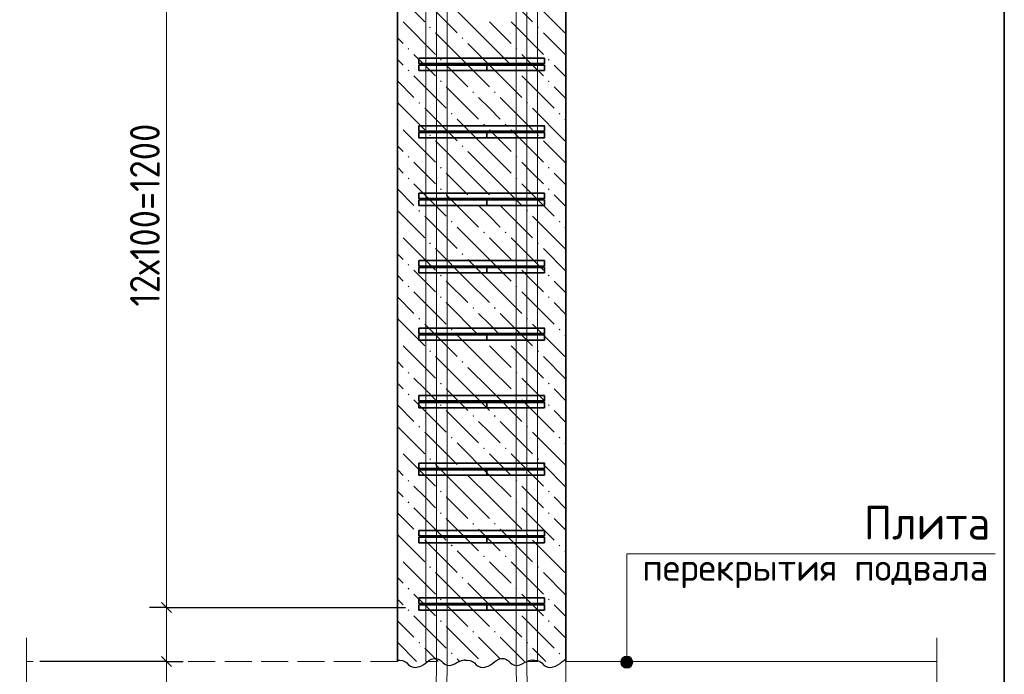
# Model space of a CAD drawing. Header units: millimetres. Extents: x 0 to 42000, y 0 to 29700.
# Tile 3 of 30: x 5191 to 12491, y 6036 to 10888. Entities that reach past the tile are written whole.
import ezdxf

# ---------------------------------------------------------------- set-up
doc = ezdxf.new("R2010")
doc.units = ezdxf.units.MM
doc.linetypes.add('______2', pattern=[270, 200, -70])
for name, color, linetype, lineweight in [('S1 Продольная арматура', 52, 'Continuous', 25), ('Standard', 7, 'Continuous', 25), ('ЖБ Перекрытие верхний уровень', 7, 'Continuous', 18), ('Позиционная метка диаметр_ шаг', 7, 'Continuous', 13), ('Позиционная метка линия выноска', 7, 'Continuous', 13), ('Примечания', 7, 'Continuous', 13), ('Стена фоновая арматура Х1', 52, 'Continuous', 25), ('Хомут', 52, 'Continuous', 25)]:
    doc.layers.add(name, color=color, linetype=linetype, lineweight=lineweight)
doc.layers.add('ЖБ Пилон', color=7, linetype='______2', lineweight=13, true_color=0xa0a0a0)
doc.styles.add('ISOCPEUR', font='txt')

msp = doc.modelspace()

# ---------------------------------------------------------------- hatches: boundary and pattern name
at = {"layer": 'ЖБ Пилон', "linetype": 'Continuous', "lineweight": 18, "transparency": 33554687}
for points in [[(8227.5, 10830.8), (8234, 10837.3), (8240.5, 10830.8), (8234, 10824.3)], [(9027.5, 10830.8), (9034, 10837.3), (9040.5, 10830.8), (9034, 10824.3)], [(8467.5, 10750.8), (8474, 10757.3), (8480.5, 10750.8), (8474, 10744.3)], [(8067.5, 10670.8), (8074, 10677.3), (8080.5, 10670.8), (8074, 10664.3)], [(8867.5, 10670.8), (8874, 10677.3), (8880.5, 10670.8), (8874, 10664.3)], [(8307.5, 10590.8), (8314, 10597.3), (8320.5, 10590.8), (8314, 10584.3)], [(9107.5, 10590.8), (9114, 10597.3), (9120.5, 10590.8), (9114, 10584.3)], [(8067.5, 10510.8), (8074, 10517.3), (8080.5, 10510.8), (8074, 10504.3)], [(8867.5, 10510.8), (8874, 10517.3), (8880.5, 10510.8), (8874, 10504.3)], [(8307.5, 10430.8), (8314, 10437.3), (8320.5, 10430.8), (8314, 10424.3)], [(9107.5, 10430.8), (9114, 10437.3), (9120.5, 10430.8), (9114, 10424.3)], [(8547.5, 10350.8), (8554, 10357.3), (8560.5, 10350.8), (8554, 10344.3)], [(8707.5, 10350.8), (8714, 10357.3), (8720.5, 10350.8), (8714, 10344.3)], [(8147.5, 10270.8), (8154, 10277.3), (8160.5, 10270.8), (8154, 10264.3)], [(8947.5, 10270.8), (8954, 10277.3), (8960.5, 10270.8), (8954, 10264.3)], [(8387.5, 10190.8), (8394, 10197.3), (8400.5, 10190.8), (8394, 10184.3)], [(9187.5, 10190.8), (9194, 10197.3), (9200.5, 10190.8), (9194, 10184.3)], [(7991.3, 10114.6), (7994, 10117.3), (8000.5, 10110.8), (7994, 10104.3), (7991.3, 10107)], [(8627.5, 10110.8), (8634, 10117.3), (8640.5, 10110.8), (8634, 10104.3)], [(8787.5, 10110.8), (8794, 10117.3), (8800.5, 10110.8), (8794, 10104.3)], [(8227.5, 10030.8), (8234, 10037.3), (8240.5, 10030.8), (8234, 10024.3)], [(9027.5, 10030.8), (9034, 10037.3), (9040.5, 10030.8), (9034, 10024.3)], [(8467.5, 9950.8), (8474, 9957.3), (8480.5, 9950.8), (8474, 9944.3)], [(8067.5, 9870.8), (8074, 9877.3), (8080.5, 9870.8), (8074, 9864.3)], [(8867.5, 9870.8), (8874, 9877.3), (8880.5, 9870.8), (8874, 9864.3)], [(8307.5, 9790.8), (8314, 9797.3), (8320.5, 9790.8), (8314, 9784.3)], [(9107.5, 9790.8), (9114, 9797.3), (9120.5, 9790.8), (9114, 9784.3)], [(8067.5, 9710.8), (8074, 9717.3), (8080.5, 9710.8), (8074, 9704.3)], [(8867.5, 9710.8), (8874, 9717.3), (8880.5, 9710.8), (8874, 9704.3)], [(8307.5, 9630.8), (8314, 9637.3), (8320.5, 9630.8), (8314, 9624.3)], [(9107.5, 9630.8), (9114, 9637.3), (9120.5, 9630.8), (9114, 9624.3)], [(8547.5, 9550.8), (8554, 9557.3), (8560.5, 9550.8), (8554, 9544.3)], [(8707.5, 9550.8), (8714, 9557.3), (8720.5, 9550.8), (8714, 9544.3)], [(8147.5, 9470.8), (8154, 9477.3), (8160.5, 9470.8), (8154, 9464.3)], [(8947.5, 9470.8), (8954, 9477.3), (8960.5, 9470.8), (8954, 9464.3)], [(8387.5, 9390.8), (8394, 9397.3), (8400.5, 9390.8), (8394, 9384.3)], [(9187.5, 9390.8), (9194, 9397.3), (9200.5, 9390.8), (9194, 9384.3)], [(7991.3, 9314.6), (7994, 9317.3), (8000.5, 9310.8), (7994, 9304.3), (7991.3, 9307)], [(8627.5, 9310.8), (8634, 9317.3), (8640.5, 9310.8), (8634, 9304.3)], [(8787.5, 9310.8), (8794, 9317.3), (8800.5, 9310.8), (8794, 9304.3)], [(8227.5, 9230.8), (8234, 9237.3), (8240.5, 9230.8), (8234, 9224.3)], [(9027.5, 9230.8), (9034, 9237.3), (9040.5, 9230.8), (9034, 9224.3)], [(8467.5, 9150.8), (8474, 9157.3), (8480.5, 9150.8), (8474, 9144.3)], [(8067.5, 9070.8), (8074, 9077.3), (8080.5, 9070.8), (8074, 9064.3)], [(8867.5, 9070.8), (8874, 9077.3), (8880.5, 9070.8), (8874, 9064.3)], [(8307.5, 8990.8), (8314, 8997.3), (8320.5, 8990.8), (8314, 8984.3)], [(9107.5, 8990.8), (9114, 8997.3), (9120.5, 8990.8), (9114, 8984.3)], [(8067.5, 8910.8), (8074, 8917.3), (8080.5, 8910.8), (8074, 8904.3)], [(8867.5, 8910.8), (8874, 8917.3), (8880.5, 8910.8), (8874, 8904.3)], [(8307.5, 8830.8), (8314, 8837.3), (8320.5, 8830.8), (8314, 8824.3)], [(9107.5, 8830.8), (9114, 8837.3), (9120.5, 8830.8), (9114, 8824.3)], [(8547.5, 8750.8), (8554, 8757.3), (8560.5, 8750.8), (8554, 8744.3)], [(8707.5, 8750.8), (8714, 8757.3), (8720.5, 8750.8), (8714, 8744.3)], [(8147.5, 8670.8), (8154, 8677.3), (8160.5, 8670.8), (8154, 8664.3)], [(8947.5, 8670.8), (8954, 8677.3), (8960.5, 8670.8), (8954, 8664.3)], [(8387.5, 8590.8), (8394, 8597.3), (8400.5, 8590.8), (8394, 8584.3)], [(9187.5, 8590.8), (9194, 8597.3), (9200.5, 8590.8), (9194, 8584.3)], [(7991.3, 8514.6), (7994, 8517.3), (8000.5, 8510.8), (7994, 8504.3), (7991.3, 8507)], [(8627.5, 8510.8), (8634, 8517.3), (8640.5, 8510.8), (8634, 8504.3)], [(8787.5, 8510.8), (8794, 8517.3), (8800.5, 8510.8), (8794, 8504.3)], [(8227.5, 8430.8), (8234, 8437.3), (8240.5, 8430.8), (8234, 8424.3)], [(9027.5, 8430.8), (9034, 8437.3), (9040.5, 8430.8), (9034, 8424.3)], [(8467.5, 8350.8), (8474, 8357.3), (8480.5, 8350.8), (8474, 8344.3)], [(8067.5, 8270.8), (8074, 8277.3), (8080.5, 8270.8), (8074, 8264.3)], [(8867.5, 8270.8), (8874, 8277.3), (8880.5, 8270.8), (8874, 8264.3)], [(8307.5, 8190.8), (8314, 8197.3), (8320.5, 8190.8), (8314, 8184.3)], [(9107.5, 8190.8), (9114, 8197.3), (9120.5, 8190.8), (9114, 8184.3)], [(8067.5, 8110.8), (8074, 8117.3), (8080.5, 8110.8), (8074, 8104.3)], [(8867.5, 8110.8), (8874, 8117.3), (8880.5, 8110.8), (8874, 8104.3)], [(8307.5, 8030.8), (8314, 8037.3), (8320.5, 8030.8), (8314, 8024.3)], [(9107.5, 8030.8), (9114, 8037.3), (9120.5, 8030.8), (9114, 8024.3)], [(8547.5, 7950.8), (8554, 7957.3), (8560.5, 7950.8), (8554, 7944.3)], [(8707.5, 7950.8), (8714, 7957.3), (8720.5, 7950.8), (8714, 7944.3)], [(8147.5, 7870.8), (8154, 7877.3), (8160.5, 7870.8), (8154, 7864.3)], [(8947.5, 7870.8), (8954, 7877.3), (8960.5, 7870.8), (8954, 7864.3)], [(8387.5, 7790.8), (8394, 7797.3), (8400.5, 7790.8), (8394, 7784.3)], [(9187.5, 7790.8), (9194, 7797.3), (9200.5, 7790.8), (9194, 7784.3)], [(7991.3, 7714.6), (7994, 7717.3), (8000.5, 7710.8), (7994, 7704.3), (7991.3, 7707)], [(8627.5, 7710.8), (8634, 7717.3), (8640.5, 7710.8), (8634, 7704.3)], [(8787.5, 7710.8), (8794, 7717.3), (8800.5, 7710.8), (8794, 7704.3)], [(8227.5, 7630.8), (8234, 7637.3), (8240.5, 7630.8), (8234, 7624.3)], [(9027.5, 7630.8), (9034, 7637.3), (9040.5, 7630.8), (9034, 7624.3)], [(8467.5, 7550.8), (8474, 7557.3), (8480.5, 7550.8), (8474, 7544.3)], [(8067.5, 7470.8), (8074, 7477.3), (8080.5, 7470.8), (8074, 7464.3)], [(8867.5, 7470.8), (8874, 7477.3), (8880.5, 7470.8), (8874, 7464.3)], [(8307.5, 7390.8), (8314, 7397.3), (8320.5, 7390.8), (8314, 7384.3)], [(9107.5, 7390.8), (9114, 7397.3), (9120.5, 7390.8), (9114, 7384.3)], [(8067.5, 7310.8), (8074, 7317.3), (8080.5, 7310.8), (8074, 7304.3)], [(8867.5, 7310.8), (8874, 7317.3), (8880.5, 7310.8), (8874, 7304.3)], [(8307.5, 7230.8), (8314, 7237.3), (8320.5, 7230.8), (8314, 7224.3)], [(9107.5, 7230.8), (9114, 7237.3), (9120.5, 7230.8), (9114, 7224.3)], [(8547.5, 7150.8), (8554, 7157.3), (8560.5, 7150.8), (8554, 7144.3)], [(8707.5, 7150.8), (8714, 7157.3), (8720.5, 7150.8), (8714, 7144.3)], [(8147.5, 7070.8), (8154, 7077.3), (8160.5, 7070.8), (8154, 7064.3)], [(8947.5, 7070.8), (8954, 7077.3), (8960.5, 7070.8), (8954, 7064.3)], [(8387.5, 6990.8), (8394, 6997.3), (8400.5, 6990.8), (8394, 6984.3)], [(9187.5, 6990.8), (9194, 6997.3), (9200.5, 6990.8), (9194, 6984.3)], [(7991.3, 6914.6), (7994, 6917.3), (8000.5, 6910.8), (7994, 6904.3), (7991.3, 6907)], [(8627.5, 6910.8), (8634, 6917.3), (8640.5, 6910.8), (8634, 6904.3)], [(8787.5, 6910.8), (8794, 6917.3), (8800.5, 6910.8), (8794, 6904.3)], [(8227.5, 6830.8), (8234, 6837.3), (8240.5, 6830.8), (8234, 6824.3)], [(9027.5, 6830.8), (9034, 6837.3), (9040.5, 6830.8), (9034, 6824.3)], [(8467.5, 6750.8), (8474, 6757.3), (8480.5, 6750.8), (8474, 6744.3)], [(8067.5, 6670.8), (8074, 6677.3), (8080.5, 6670.8), (8074, 6664.3)], [(8867.5, 6670.8), (8874, 6677.3), (8880.5, 6670.8), (8874, 6664.3)], [(8307.5, 6590.8), (8314, 6597.3), (8320.5, 6590.8), (8314, 6584.3)], [(9107.5, 6590.8), (9114, 6597.3), (9120.5, 6590.8), (9114, 6584.3)], [(8067.5, 6510.8), (8074, 6517.3), (8080.5, 6510.8), (8074, 6504.3)], [(8867.5, 6510.8), (8874, 6517.3), (8880.5, 6510.8), (8874, 6504.3)], [(8307.5, 6430.8), (8314, 6437.3), (8320.5, 6430.8), (8314, 6424.3)], [(9107.5, 6430.8), (9114, 6437.3), (9120.5, 6430.8), (9114, 6424.3)], [(8547.5, 6350.8), (8554, 6357.3), (8560.5, 6350.8), (8554, 6344.3)], [(8707.5, 6350.8), (8714, 6357.3), (8720.5, 6350.8), (8714, 6344.3)], [(8147.5, 6270.8), (8154, 6277.3), (8160.5, 6270.8), (8154, 6264.3)], [(8947.5, 6270.8), (8954, 6277.3), (8960.5, 6270.8), (8954, 6264.3)], [(8387.5, 6190.8), (8394, 6197.3), (8400.5, 6190.8), (8394, 6184.3)], [(9187.5, 6190.8), (9194, 6197.3), (9200.5, 6190.8), (9194, 6184.3)]]:
    msp.add_hatch(color=7, dxfattribs=at).paths.add_polyline_path(points, flags=16)
at = {"layer": 'Позиционная метка линия выноска', "linetype": 'Continuous', "lineweight": 13, "transparency": 33554687}
for points in [[(9647, 6126.8), (9737, 6126.8), (9730.7, 6149.3)], [(9647, 6126.8), (9730.7, 6149.3), (9653.3, 6149.3)], [(9653.3, 6149.3), (9730.7, 6149.3), (9714.5, 6165.5)], [(9653.3, 6149.3), (9714.5, 6165.5), (9669.5, 6165.5)], [(9669.5, 6165.5), (9714.5, 6165.5), (9692, 6171.8)], [(9653.3, 6104.3), (9737, 6126.8), (9647, 6126.8)], [(9653.3, 6104.3), (9730.7, 6104.3), (9737, 6126.8)], [(9669.5, 6088.1), (9730.7, 6104.3), (9653.3, 6104.3)], [(9669.5, 6088.1), (9714.5, 6088.1), (9730.7, 6104.3)], [(9714.5, 6088.1), (9669.5, 6088.1), (9692, 6081.8)]]:
    msp.add_hatch(color=7, dxfattribs=at).paths.add_polyline_path(points)

# ---------------------------------------------------------------- linework, layer by layer
at = {"layer": 'S1 Продольная арматура', "color": 7, "linetype": 'Continuous', "lineweight": 18, "transparency": 33554687}
for points in [[(8951.3, 6131.8), (8951.3, 24456.8), (8946.1, 24494.4), (8933.5, 24532.5), (8914, 24567.4), (8890.3, 24595.7), (8861.9, 24619.5), (8827, 24639), (8788.9, 24651.5), (8751.3, 24656.8), (5451.3, 24656.8), (5451.3, 24736.8), (8756.9, 24736.8), (8807.1, 24729.8), (8859.4, 24712.6), (8907.5, 24685.6), (8947.1, 24652.5), (8980.2, 24612.9), (9007.1, 24564.8), (9024.3, 24512.6), (9031.3, 24462.4), (9031.3, 6131.8), (8951.3, 6131.8)], [(8951.3, 6131.8), (8951.3, 24456.8), (8946.1, 24494.4), (8933.5, 24532.5), (8914, 24567.4), (8890.3, 24595.7), (8861.9, 24619.5), (8827, 24639), (8788.9, 24651.5), (8751.3, 24656.8), (5451.3, 24656.8), (5451.3, 24736.8), (8756.9, 24736.8), (8807.1, 24729.8), (8859.4, 24712.6), (8907.5, 24685.6), (8947.1, 24652.5), (8980.2, 24612.9), (9007.1, 24564.8), (9024.3, 24512.6), (9031.3, 24462.4), (9031.3, 6131.8), (8951.3, 6131.8)], [(8951.3, 6131.8), (8951.3, 24456.8), (8946.1, 24494.4), (8933.5, 24532.5), (8914, 24567.4), (8890.3, 24595.7), (8861.9, 24619.5), (8827, 24639), (8788.9, 24651.5), (8751.3, 24656.8), (5451.3, 24656.8), (5451.3, 24736.8), (8756.9, 24736.8), (8807.1, 24729.8), (8859.4, 24712.6), (8907.5, 24685.6), (8947.1, 24652.5), (8980.2, 24612.9), (9007.1, 24564.8), (9024.3, 24512.6), (9031.3, 24462.4), (9031.3, 6131.8), (8951.3, 6131.8)], [(8951.3, 6131.8), (8951.3, 24456.8), (8946.1, 24494.4), (8933.5, 24532.5), (8914, 24567.4), (8890.3, 24595.7), (8861.9, 24619.5), (8827, 24639), (8788.9, 24651.5), (8751.3, 24656.8), (5451.3, 24656.8), (5451.3, 24736.8), (8756.9, 24736.8), (8807.1, 24729.8), (8859.4, 24712.6), (8907.5, 24685.6), (8947.1, 24652.5), (8980.2, 24612.9), (9007.1, 24564.8), (9024.3, 24512.6), (9031.3, 24462.4), (9031.3, 6131.8), (8951.3, 6131.8)], [(8201.3, 6131.8), (8201.3, 24462.4), (8208.3, 24512.6), (8225.5, 24564.8), (8252.5, 24612.9), (8285.6, 24652.5), (8325.2, 24685.6), (8373.3, 24712.6), (8425.5, 24729.8), (8475.7, 24736.8), (11781.3, 24736.8), (11781.3, 24656.8), (8481.3, 24656.8), (8443.7, 24651.5), (8405.6, 24639), (8370.7, 24619.5), (8342.3, 24595.7), (8318.6, 24567.4), (8299.1, 24532.5), (8286.5, 24494.4), (8281.3, 24456.8), (8281.3, 6131.8), (8201.3, 6131.8)], [(8201.3, 6131.8), (8201.3, 24462.4), (8208.3, 24512.6), (8225.5, 24564.8), (8252.5, 24612.9), (8285.6, 24652.5), (8325.2, 24685.6), (8373.3, 24712.6), (8425.5, 24729.8), (8475.7, 24736.8), (11781.3, 24736.8), (11781.3, 24656.8), (8481.3, 24656.8), (8443.7, 24651.5), (8405.6, 24639), (8370.7, 24619.5), (8342.3, 24595.7), (8318.6, 24567.4), (8299.1, 24532.5), (8286.5, 24494.4), (8281.3, 24456.8), (8281.3, 6131.8), (8201.3, 6131.8)], [(8201.3, 6131.8), (8201.3, 24462.4), (8208.3, 24512.6), (8225.5, 24564.8), (8252.5, 24612.9), (8285.6, 24652.5), (8325.2, 24685.6), (8373.3, 24712.6), (8425.5, 24729.8), (8475.7, 24736.8), (11781.3, 24736.8), (11781.3, 24656.8), (8481.3, 24656.8), (8443.7, 24651.5), (8405.6, 24639), (8370.7, 24619.5), (8342.3, 24595.7), (8318.6, 24567.4), (8299.1, 24532.5), (8286.5, 24494.4), (8281.3, 24456.8), (8281.3, 6131.8), (8201.3, 6131.8)], [(8201.3, 6131.8), (8201.3, 24462.4), (8208.3, 24512.6), (8225.5, 24564.8), (8252.5, 24612.9), (8285.6, 24652.5), (8325.2, 24685.6), (8373.3, 24712.6), (8425.5, 24729.8), (8475.7, 24736.8), (11781.3, 24736.8), (11781.3, 24656.8), (8481.3, 24656.8), (8443.7, 24651.5), (8405.6, 24639), (8370.7, 24619.5), (8342.3, 24595.7), (8318.6, 24567.4), (8299.1, 24532.5), (8286.5, 24494.4), (8281.3, 24456.8), (8281.3, 6131.8), (8201.3, 6131.8)]]:
    msp.add_lwpolyline(points, dxfattribs=at)
at = {"layer": 'Standard', "color": 7, "linetype": 'Continuous', "lineweight": 13, "transparency": 33554687}
for p, q in [((6279.4, 6531.8), (6279.4, 12531.8)), ((6279.4, 6131.8), (6279.4, 6531.8)), ((6279.4, 6131.8), (6279.4, 6056.8))]:
    msp.add_line(p, q, dxfattribs=at)
at = {"layer": 'Standard', "color": 7, "linetype": 'Continuous', "lineweight": -3, "transparency": 33554687}
for p, q in [((6279.4, 6531.8), (6154.4, 6531.8)), ((6279.4, 6531.8), (6404.4, 6531.8)), ((6279.4, 6131.8), (6154.4, 6131.8)), ((6279.4, 6131.8), (6404.4, 6131.8))]:
    msp.add_line(p, q, dxfattribs=at)
at = {"layer": 'Standard', "color": 7, "linetype": 'Continuous', "lineweight": 25, "transparency": 33554687}
for p, q in [((6316.9, 6494.3), (6241.9, 6569.3)), ((6316.9, 6094.3), (6241.9, 6169.3))]:
    msp.add_line(p, q, dxfattribs=at)
at = {"layer": 'Standard', "color": 7, "linetype": 'Continuous', "lineweight": 18, "transparency": 33554687}
msp.add_line((11991.3, 6131.8), (9241.3, 6131.8), dxfattribs=at)
at = {"layer": 'Standard', "color": 254, "linetype": 'Continuous', "lineweight": 35, "true_color": 0xc4c4ff, "transparency": 33554687}
msp.add_lwpolyline([(4741.3, 2631.8), (12491.3, 2631.8), (12491.3, 25531.8), (4741.3, 25531.8), (4741.3, 2631.8)], dxfattribs=at)
at = {"layer": 'Standard', "color": 7, "linetype": 'Continuous', "lineweight": -3, "transparency": 33554687}
for points in [[(6279.4, 6531.8), (6850.9, 6531.8), (6850.9, 6531.8), (8051.3, 6531.8)], [(6279.4, 6131.8), (6262.4, 6131.8), (6262.4, 6131.8), (6262.4, 6131.8), (6262.4, 6131.8), (6262.4, 6131.8), (6262.4, 6131.8), (6262.4, 6131.8), (6262.4, 6131.8), (5341.3, 6131.8)]]:
    msp.add_lwpolyline(points, dxfattribs=at)
at = {"layer": 'ЖБ Перекрытие верхний уровень', "color": 7, "linetype": '______2', "lineweight": 18, "transparency": 33554687}
for p, q in [((7991.3, 6131.8), (5241.3, 6131.8)), ((9241.3, 5131.8), (9241.3, 6131.8))]:
    msp.add_line(p, q, dxfattribs=at)
at = {"layer": 'ЖБ Пилон', "color": 7, "linetype": 'Continuous', "lineweight": 35, "transparency": 33554687}
for p, q in [((7991.3, 24031.8), (7991.3, 6131.8)), ((9241.3, 6131.8), (9241.3, 24031.8))]:
    msp.add_line(p, q, dxfattribs=at)
at = {"layer": 'ЖБ Пилон', "color": 9, "linetype": 'Continuous', "lineweight": 18, "true_color": 0xc7c7c7, "transparency": 33554687}
for p, q in [((8754, 11110.8), (8994, 10870.8)), ((7991.3, 11073.5), (8194, 10870.8)), ((8194, 11030.8), (8434, 10790.8)), ((8994, 11030.8), (9234, 10790.8)), ((8674, 10710.8), (8434, 10950.8)), ((8034, 10870.8), (8274, 10630.8)), ((8674, 10870.8), (8834, 10710.8)), ((8834, 10870.8), (9074, 10630.8)), ((7991.3, 10753.5), (8034, 10710.8)), ((8514, 10550.8), (8274, 10790.8)), ((9241.3, 10623.5), (9074, 10790.8)), ((8514, 10710.8), (8674, 10550.8)), ((8674, 10710.8), (8834, 10550.8)), ((7991.3, 10593.5), (8034, 10550.8)), ((8194, 10550.8), (8114, 10630.8)), ((8994, 10550.8), (8914, 10630.8)), ((8274, 10470.8), (8194, 10550.8)), ((8354, 10550.8), (8514, 10390.8)), ((8514, 10550.8), (8674, 10390.8)), ((8674, 10550.8), (8914, 10310.8)), ((9074, 10470.8), (8994, 10550.8)), ((9154, 10550.8), (9241.3, 10463.5)), ((8114, 10470.8), (8354, 10230.8)), ((8914, 10470.8), (9154, 10230.8)), ((7991.3, 10433.5), (8114, 10310.8)), ((8354, 10390.8), (8594, 10150.8)), ((9154, 10390.8), (9241.3, 10303.5)), ((8674, 10230.8), (8594, 10310.8)), ((8754, 10310.8), (8994, 10070.8)), ((7991.3, 10273.5), (8194, 10070.8)), ((8194, 10230.8), (8434, 9990.8)), ((8754, 10150.8), (8674, 10230.8)), ((8994, 10230.8), (9234, 9990.8)), ((8674, 9910.8), (8434, 10150.8)), ((9241.3, 10143.5), (9234, 10150.8)), ((8034, 10070.8), (8274, 9830.8)), ((8674, 10070.8), (8834, 9910.8)), ((8834, 10070.8), (9074, 9830.8)), ((7991.3, 9953.5), (8034, 9910.8)), ((8514, 9750.8), (8274, 9990.8)), ((9241.3, 9823.5), (9074, 9990.8)), ((8514, 9910.8), (8674, 9750.8)), ((8674, 9910.8), (8834, 9750.8)), ((7991.3, 9793.5), (8034, 9750.8)), ((8194, 9750.8), (8114, 9830.8)), ((8994, 9750.8), (8914, 9830.8)), ((8274, 9670.8), (8194, 9750.8)), ((8354, 9750.8), (8514, 9590.8)), ((8514, 9750.8), (8674, 9590.8)), ((8674, 9750.8), (8914, 9510.8)), ((9074, 9670.8), (8994, 9750.8)), ((9154, 9750.8), (9241.3, 9663.5)), ((8114, 9670.8), (8354, 9430.8)), ((8914, 9670.8), (9154, 9430.8)), ((7991.3, 9633.5), (8114, 9510.8)), ((8354, 9590.8), (8594, 9350.8)), ((9154, 9590.8), (9241.3, 9503.5)), ((8674, 9430.8), (8594, 9510.8)), ((8754, 9510.8), (8994, 9270.8)), ((7991.3, 9473.5), (8194, 9270.8)), ((8194, 9430.8), (8434, 9190.8)), ((8754, 9350.8), (8674, 9430.8)), ((8994, 9430.8), (9234, 9190.8)), ((8674, 9110.8), (8434, 9350.8)), ((9241.3, 9343.5), (9234, 9350.8)), ((8034, 9270.8), (8274, 9030.8)), ((8674, 9270.8), (8834, 9110.8)), ((8834, 9270.8), (9074, 9030.8)), ((7991.3, 9153.5), (8034, 9110.8)), ((8514, 8950.8), (8274, 9190.8)), ((9241.3, 9023.5), (9074, 9190.8)), ((8514, 9110.8), (8674, 8950.8)), ((8674, 9110.8), (8834, 8950.8)), ((7991.3, 8993.5), (8034, 8950.8)), ((8194, 8950.8), (8114, 9030.8)), ((8994, 8950.8), (8914, 9030.8)), ((8274, 8870.8), (8194, 8950.8)), ((8354, 8950.8), (8514, 8790.8)), ((8514, 8950.8), (8674, 8790.8)), ((8674, 8950.8), (8914, 8710.8)), ((9074, 8870.8), (8994, 8950.8)), ((9154, 8950.8), (9241.3, 8863.5)), ((7991.3, 8833.5), (8114, 8710.8)), ((8114, 8870.8), (8354, 8630.8)), ((8914, 8870.8), (9154, 8630.8)), ((8354, 8790.8), (8594, 8550.8)), ((9154, 8790.8), (9241.3, 8703.5)), ((8674, 8630.8), (8594, 8710.8)), ((8754, 8710.8), (8994, 8470.8)), ((7991.3, 8673.5), (8194, 8470.8)), ((8194, 8630.8), (8434, 8390.8)), ((8754, 8550.8), (8674, 8630.8)), ((8994, 8630.8), (9234, 8390.8)), ((8674, 8310.8), (8434, 8550.8)), ((9241.3, 8543.5), (9234, 8550.8)), ((8034, 8470.8), (8274, 8230.8)), ((8674, 8470.8), (8834, 8310.8)), ((8834, 8470.8), (9074, 8230.8)), ((7991.3, 8353.5), (8034, 8310.8)), ((8514, 8150.8), (8274, 8390.8)), ((9241.3, 8223.5), (9074, 8390.8)), ((8514, 8310.8), (8674, 8150.8)), ((8674, 8310.8), (8834, 8150.8)), ((7991.3, 8193.5), (8034, 8150.8)), ((8194, 8150.8), (8114, 8230.8)), ((8994, 8150.8), (8914, 8230.8)), ((8274, 8070.8), (8194, 8150.8)), ((8354, 8150.8), (8514, 7990.8)), ((8514, 8150.8), (8674, 7990.8)), ((8674, 8150.8), (8914, 7910.8)), ((9074, 8070.8), (8994, 8150.8)), ((9154, 8150.8), (9241.3, 8063.5)), ((7991.3, 8033.5), (8114, 7910.8)), ((8114, 8070.8), (8354, 7830.8)), ((8914, 8070.8), (9154, 7830.8)), ((8354, 7990.8), (8594, 7750.8)), ((9154, 7990.8), (9241.3, 7903.5)), ((8674, 7830.8), (8594, 7910.8)), ((8754, 7910.8), (8994, 7670.8)), ((7991.3, 7873.5), (8194, 7670.8)), ((8194, 7830.8), (8434, 7590.8)), ((8754, 7750.8), (8674, 7830.8)), ((8994, 7830.8), (9234, 7590.8)), ((8674, 7510.8), (8434, 7750.8)), ((9241.3, 7743.5), (9234, 7750.8)), ((8034, 7670.8), (8274, 7430.8)), ((8674, 7670.8), (8834, 7510.8)), ((8834, 7670.8), (9074, 7430.8)), ((7991.3, 7553.5), (8034, 7510.8)), ((8514, 7350.8), (8274, 7590.8)), ((9241.3, 7423.5), (9074, 7590.8)), ((8514, 7510.8), (8674, 7350.8)), ((8674, 7510.8), (8834, 7350.8)), ((7991.3, 7393.5), (8034, 7350.8)), ((8194, 7350.8), (8114, 7430.8)), ((8994, 7350.8), (8914, 7430.8)), ((8274, 7270.8), (8194, 7350.8)), ((8354, 7350.8), (8514, 7190.8)), ((8514, 7350.8), (8674, 7190.8)), ((8674, 7350.8), (8914, 7110.8)), ((9074, 7270.8), (8994, 7350.8)), ((9154, 7350.8), (9241.3, 7263.5)), ((7991.3, 7233.5), (8114, 7110.8)), ((8114, 7270.8), (8354, 7030.8)), ((8914, 7270.8), (9154, 7030.8)), ((8354, 7190.8), (8594, 6950.8)), ((9154, 7190.8), (9241.3, 7103.5)), ((8674, 7030.8), (8594, 7110.8)), ((8754, 7110.8), (8994, 6870.8)), ((7991.3, 7073.5), (8194, 6870.8)), ((8194, 7030.8), (8434, 6790.8)), ((8754, 6950.8), (8674, 7030.8)), ((8994, 7030.8), (9234, 6790.8)), ((8674, 6710.8), (8434, 6950.8)), ((9241.3, 6943.5), (9234, 6950.8)), ((8034, 6870.8), (8274, 6630.8)), ((8674, 6870.8), (8834, 6710.8)), ((8834, 6870.8), (9074, 6630.8)), ((8514, 6550.8), (8274, 6790.8)), ((9241.3, 6623.5), (9074, 6790.8)), ((7991.3, 6753.5), (8034, 6710.8)), ((8514, 6710.8), (8674, 6550.8)), ((8674, 6710.8), (8834, 6550.8)), ((7991.3, 6593.5), (8034, 6550.8)), ((8194, 6550.8), (8114, 6630.8)), ((8994, 6550.8), (8914, 6630.8)), ((8274, 6470.8), (8194, 6550.8)), ((8354, 6550.8), (8514, 6390.8)), ((8514, 6550.8), (8674, 6390.8)), ((8674, 6550.8), (8914, 6310.8)), ((9074, 6470.8), (8994, 6550.8)), ((9154, 6550.8), (9241.3, 6463.5)), ((7991.3, 6433.5), (8114, 6310.8)), ((8114, 6470.8), (8354, 6230.8)), ((8914, 6470.8), (9154, 6230.8)), ((8354, 6390.8), (8594, 6150.8)), ((9154, 6390.8), (9241.3, 6303.5)), ((8674, 6230.8), (8594, 6310.8)), ((8754, 6310.8), (8933, 6131.8)), ((7991.3, 6273.5), (8133, 6131.8)), ((8194, 6230.8), (8293, 6131.8)), ((8754, 6150.8), (8674, 6230.8)), ((8994, 6230.8), (9093, 6131.8)), ((8453, 6131.8), (8434, 6150.8)), ((9241.3, 6143.5), (9234, 6150.8))]:
    msp.add_line(p, q, dxfattribs=at)
at = {"layer": 'Позиционная метка линия выноска', "color": 7, "linetype": 'Continuous', "lineweight": 13, "transparency": 33554687}
for p, q in [((9692, 6171.8), (9692, 6171.8)), ((9647, 6126.8), (9647, 6126.8)), ((9692, 6081.8), (9692, 6081.8)), ((9737, 6126.8), (9737, 6126.8))]:
    msp.add_line(p, q, dxfattribs=at)
msp.add_lwpolyline([(9692, 6126.8), (9692, 6929.6), (12424.3, 6929.6)], dxfattribs=at)
msp.add_circle((9692, 6126.8), 45, dxfattribs=at)
at = {"layer": 'Примечания', "color": 7, "linetype": 'Continuous', "lineweight": 13, "transparency": 33554687}
for p, q in [((5241.3, 6306.8), (5241.3, 5672.3)), ((11991.3, 6306.8), (11991.3, 5178.8)), ((6279.4, 6131.8), (6279.4, 5731.8))]:
    msp.add_line(p, q, dxfattribs=at)
at = {"layer": 'Примечания', "color": 7, "linetype": 'Continuous', "lineweight": 25, "transparency": 33554687}
for points in [[(7991.3, 6140.5), (8009.8, 6140.8), (8029.8, 6137.9), (8047.8, 6131.3), (8062.3, 6120.4), (8074.8, 6107.4), (8089.3, 6096.5), (8107.8, 6089.9), (8127.3, 6086.1), (8146.8, 6090.4), (8164.8, 6097.4), (8182.3, 6105.5), (8197.3, 6116.2), (8211.3, 6127.7), (8225.3, 6139.1), (8242.3, 6148.1), (8261.3, 6152.9), (8281.3, 6152.2), (8300.8, 6146.9), (8315.3, 6136.2), (8328.3, 6123.7), (8342.3, 6112.3), (8359.3, 6103.8), (8379.3, 6101.9), (8398.8, 6106.7), (8416.3, 6114.3), (8433.3, 6122.8), (8450.8, 6131), (8467.8, 6139.1), (8487.3, 6142.9), (8491.3, 6143.3)], [(8491.3, 6140.5), (8509.8, 6140.8), (8529.8, 6137.9), (8547.8, 6131.3), (8562.3, 6120.4), (8574.8, 6107.4), (8589.3, 6096.5), (8607.8, 6089.9), (8627.3, 6086.1), (8646.8, 6090.4), (8664.8, 6097.4), (8682.3, 6105.5), (8697.3, 6116.2), (8711.3, 6127.7), (8725.3, 6139.1), (8742.3, 6148.1), (8761.3, 6152.9), (8781.3, 6152.2), (8800.8, 6146.9), (8815.3, 6136.2), (8828.3, 6123.7), (8842.3, 6112.3), (8859.3, 6103.8), (8879.3, 6101.9), (8898.8, 6106.7), (8916.3, 6114.3), (8933.3, 6122.8), (8950.8, 6131), (8967.8, 6139.1), (8987.3, 6142.9), (8991.3, 6143.3)], [(8991.3, 6140.5), (9009.8, 6140.8), (9029.8, 6137.9), (9047.8, 6131.3), (9062.3, 6120.4), (9074.8, 6107.4), (9089.3, 6096.5), (9107.8, 6089.9), (9127.3, 6086.1), (9146.8, 6090.4), (9164.8, 6097.4), (9182.3, 6105.5), (9197.3, 6116.2), (9211.3, 6127.7), (9225.3, 6139.1), (9241.3, 6147.6)]]:
    msp.add_lwpolyline(points, dxfattribs=at)
at = {"layer": 'Стена фоновая арматура Х1', "color": 7, "linetype": 'Continuous', "lineweight": 18, "transparency": 33554687}
for points in [[(8201.3, 3091.8), (8201.3, 4132.9), (8281.3, 6054.9), (8281.3, 12781.8), (8361.3, 12781.8), (8361.3, 6053.3), (8281.3, 4131.2), (8281.3, 3091.8), (8201.3, 3091.8)], [(8201.3, 3091.8), (8201.3, 4132.9), (8281.3, 6054.9), (8281.3, 12781.8), (8361.3, 12781.8), (8361.3, 6053.3), (8281.3, 4131.2), (8281.3, 3091.8), (8201.3, 3091.8)], [(8201.3, 3091.8), (8201.3, 4132.9), (8281.3, 6054.9), (8281.3, 12781.8), (8361.3, 12781.8), (8361.3, 6053.3), (8281.3, 4131.2), (8281.3, 3091.8), (8201.3, 3091.8)], [(8201.3, 3091.8), (8201.3, 4132.9), (8281.3, 6054.9), (8281.3, 12781.8), (8361.3, 12781.8), (8361.3, 6053.3), (8281.3, 4131.2), (8281.3, 3091.8), (8201.3, 3091.8)], [(8951.3, 3091.8), (8951.3, 4131.2), (8871.3, 6053.3), (8871.3, 12781.8), (8951.3, 12781.8), (8951.3, 6054.9), (9031.3, 4132.9), (9031.3, 3091.8), (8951.3, 3091.8)], [(8951.3, 3091.8), (8951.3, 4131.2), (8871.3, 6053.3), (8871.3, 12781.8), (8951.3, 12781.8), (8951.3, 6054.9), (9031.3, 4132.9), (9031.3, 3091.8), (8951.3, 3091.8)], [(8951.3, 3091.8), (8951.3, 4131.2), (8871.3, 6053.3), (8871.3, 12781.8), (8951.3, 12781.8), (8951.3, 6054.9), (9031.3, 4132.9), (9031.3, 3091.8), (8951.3, 3091.8)], [(8951.3, 3091.8), (8951.3, 4131.2), (8871.3, 6053.3), (8871.3, 12781.8), (8951.3, 12781.8), (8951.3, 6054.9), (9031.3, 4132.9), (9031.3, 3091.8), (8951.3, 3091.8)]]:
    msp.add_lwpolyline(points, dxfattribs=at)
at = {"layer": 'Хомут', "color": 7, "linetype": 'Continuous', "lineweight": 35, "transparency": 33554687}
for points in [[(8151.3, 10601.8), (9081.3, 10601.8), (9081.3, 10561.8), (8151.3, 10561.8), (8151.3, 10601.8)], [(8151.3, 10601.8), (9081.3, 10601.8), (9081.3, 10561.8), (8151.3, 10561.8), (8151.3, 10601.8)], [(9081.3, 10511.8), (8151.3, 10511.8), (8151.3, 10551.8), (9081.3, 10551.8), (9081.3, 10511.8)], [(9081.3, 10511.8), (8151.3, 10511.8), (8151.3, 10551.8), (9081.3, 10551.8), (9081.3, 10511.8)], [(9081.3, 10511.8), (8654.7, 10511.8), (8654.7, 10551.8), (9081.3, 10551.8), (9081.3, 10511.8)], [(9081.3, 10511.8), (8654.7, 10511.8), (8654.7, 10551.8), (9081.3, 10551.8), (9081.3, 10511.8)], [(8151.3, 10101.8), (9081.3, 10101.8), (9081.3, 10061.8), (8151.3, 10061.8), (8151.3, 10101.8)], [(8151.3, 10101.8), (9081.3, 10101.8), (9081.3, 10061.8), (8151.3, 10061.8), (8151.3, 10101.8)], [(9081.3, 10011.8), (8151.3, 10011.8), (8151.3, 10051.8), (9081.3, 10051.8), (9081.3, 10011.8)], [(9081.3, 10011.8), (8151.3, 10011.8), (8151.3, 10051.8), (9081.3, 10051.8), (9081.3, 10011.8)], [(9081.3, 10011.8), (8654.7, 10011.8), (8654.7, 10051.8), (9081.3, 10051.8), (9081.3, 10011.8)], [(9081.3, 10011.8), (8654.7, 10011.8), (8654.7, 10051.8), (9081.3, 10051.8), (9081.3, 10011.8)], [(8151.3, 9601.8), (9081.3, 9601.8), (9081.3, 9561.8), (8151.3, 9561.8), (8151.3, 9601.8)], [(8151.3, 9601.8), (9081.3, 9601.8), (9081.3, 9561.8), (8151.3, 9561.8), (8151.3, 9601.8)], [(9081.3, 9511.8), (8151.3, 9511.8), (8151.3, 9551.8), (9081.3, 9551.8), (9081.3, 9511.8)], [(9081.3, 9511.8), (8151.3, 9511.8), (8151.3, 9551.8), (9081.3, 9551.8), (9081.3, 9511.8)], [(9081.3, 9511.8), (8654.7, 9511.8), (8654.7, 9551.8), (9081.3, 9551.8), (9081.3, 9511.8)], [(9081.3, 9511.8), (8654.7, 9511.8), (8654.7, 9551.8), (9081.3, 9551.8), (9081.3, 9511.8)], [(8151.3, 9101.8), (9081.3, 9101.8), (9081.3, 9061.8), (8151.3, 9061.8), (8151.3, 9101.8)], [(8151.3, 9101.8), (9081.3, 9101.8), (9081.3, 9061.8), (8151.3, 9061.8), (8151.3, 9101.8)], [(9081.3, 9011.8), (8151.3, 9011.8), (8151.3, 9051.8), (9081.3, 9051.8), (9081.3, 9011.8)], [(9081.3, 9011.8), (8151.3, 9011.8), (8151.3, 9051.8), (9081.3, 9051.8), (9081.3, 9011.8)], [(9081.3, 9011.8), (8654.7, 9011.8), (8654.7, 9051.8), (9081.3, 9051.8), (9081.3, 9011.8)], [(9081.3, 9011.8), (8654.7, 9011.8), (8654.7, 9051.8), (9081.3, 9051.8), (9081.3, 9011.8)], [(8151.3, 8601.8), (9081.3, 8601.8), (9081.3, 8561.8), (8151.3, 8561.8), (8151.3, 8601.8)], [(8151.3, 8601.8), (9081.3, 8601.8), (9081.3, 8561.8), (8151.3, 8561.8), (8151.3, 8601.8)], [(9081.3, 8511.8), (8151.3, 8511.8), (8151.3, 8551.8), (9081.3, 8551.8), (9081.3, 8511.8)], [(9081.3, 8511.8), (8151.3, 8511.8), (8151.3, 8551.8), (9081.3, 8551.8), (9081.3, 8511.8)], [(9081.3, 8511.8), (8654.7, 8511.8), (8654.7, 8551.8), (9081.3, 8551.8), (9081.3, 8511.8)], [(9081.3, 8511.8), (8654.7, 8511.8), (8654.7, 8551.8), (9081.3, 8551.8), (9081.3, 8511.8)], [(8151.3, 8101.8), (9081.3, 8101.8), (9081.3, 8061.8), (8151.3, 8061.8), (8151.3, 8101.8)], [(8151.3, 8101.8), (9081.3, 8101.8), (9081.3, 8061.8), (8151.3, 8061.8), (8151.3, 8101.8)], [(9081.3, 8011.8), (8151.3, 8011.8), (8151.3, 8051.8), (9081.3, 8051.8), (9081.3, 8011.8)], [(9081.3, 8011.8), (8151.3, 8011.8), (8151.3, 8051.8), (9081.3, 8051.8), (9081.3, 8011.8)], [(9081.3, 8011.8), (8654.7, 8011.8), (8654.7, 8051.8), (9081.3, 8051.8), (9081.3, 8011.8)], [(9081.3, 8011.8), (8654.7, 8011.8), (8654.7, 8051.8), (9081.3, 8051.8), (9081.3, 8011.8)], [(8151.3, 7601.8), (9081.3, 7601.8), (9081.3, 7561.8), (8151.3, 7561.8), (8151.3, 7601.8)], [(8151.3, 7601.8), (9081.3, 7601.8), (9081.3, 7561.8), (8151.3, 7561.8), (8151.3, 7601.8)], [(9081.3, 7511.8), (8151.3, 7511.8), (8151.3, 7551.8), (9081.3, 7551.8), (9081.3, 7511.8)], [(9081.3, 7511.8), (8151.3, 7511.8), (8151.3, 7551.8), (9081.3, 7551.8), (9081.3, 7511.8)], [(9081.3, 7511.8), (8654.7, 7511.8), (8654.7, 7551.8), (9081.3, 7551.8), (9081.3, 7511.8)], [(9081.3, 7511.8), (8654.7, 7511.8), (8654.7, 7551.8), (9081.3, 7551.8), (9081.3, 7511.8)], [(8151.3, 7101.8), (9081.3, 7101.8), (9081.3, 7061.8), (8151.3, 7061.8), (8151.3, 7101.8)], [(8151.3, 7101.8), (9081.3, 7101.8), (9081.3, 7061.8), (8151.3, 7061.8), (8151.3, 7101.8)], [(9081.3, 7011.8), (8151.3, 7011.8), (8151.3, 7051.8), (9081.3, 7051.8), (9081.3, 7011.8)], [(9081.3, 7011.8), (8151.3, 7011.8), (8151.3, 7051.8), (9081.3, 7051.8), (9081.3, 7011.8)], [(9081.3, 7011.8), (8654.7, 7011.8), (8654.7, 7051.8), (9081.3, 7051.8), (9081.3, 7011.8)], [(9081.3, 7011.8), (8654.7, 7011.8), (8654.7, 7051.8), (9081.3, 7051.8), (9081.3, 7011.8)], [(8151.3, 6601.8), (9081.3, 6601.8), (9081.3, 6561.8), (8151.3, 6561.8), (8151.3, 6601.8)], [(8151.3, 6601.8), (9081.3, 6601.8), (9081.3, 6561.8), (8151.3, 6561.8), (8151.3, 6601.8)], [(9081.3, 6511.8), (8151.3, 6511.8), (8151.3, 6551.8), (9081.3, 6551.8), (9081.3, 6511.8)], [(9081.3, 6511.8), (8151.3, 6511.8), (8151.3, 6551.8), (9081.3, 6551.8), (9081.3, 6511.8)], [(9081.3, 6511.8), (8654.7, 6511.8), (8654.7, 6551.8), (9081.3, 6551.8), (9081.3, 6511.8)], [(9081.3, 6511.8), (8654.7, 6511.8), (8654.7, 6551.8), (9081.3, 6551.8), (9081.3, 6511.8)]]:
    msp.add_lwpolyline(points, dxfattribs=at)

# ---------------------------------------------------------------- texts
at = {"layer": 'Standard', "color": 7, "linetype": 'Continuous', "lineweight": 25, "transparency": 33554687, "insert": (6229.4, 8761.8), "char_height": 220, "width": 1659.815, "attachment_point": 7, "rotation": 90, "style": 'ISOCPEUR'}
msp.add_mtext('\\W0.90;12х100=1200', dxfattribs=at)
at = {"layer": 'Позиционная метка диаметр_ шаг', "color": 7, "linetype": 'Continuous', "lineweight": 25, "transparency": 33554687, "attachment_point": 7, "style": 'ISOCPEUR'}
for s, insert, char_height, width in [('\\W0.95;Плита', (11449.3, 7034.7), 250, 1093.327), ('\\W0.98;перекрытия подвала', (9807.7, 6674.7), 200, 2696.755)]:
    msp.add_mtext(s, dxfattribs=dict(at, insert=insert, char_height=char_height, width=width))

doc.saveas('drawing.dxf')
